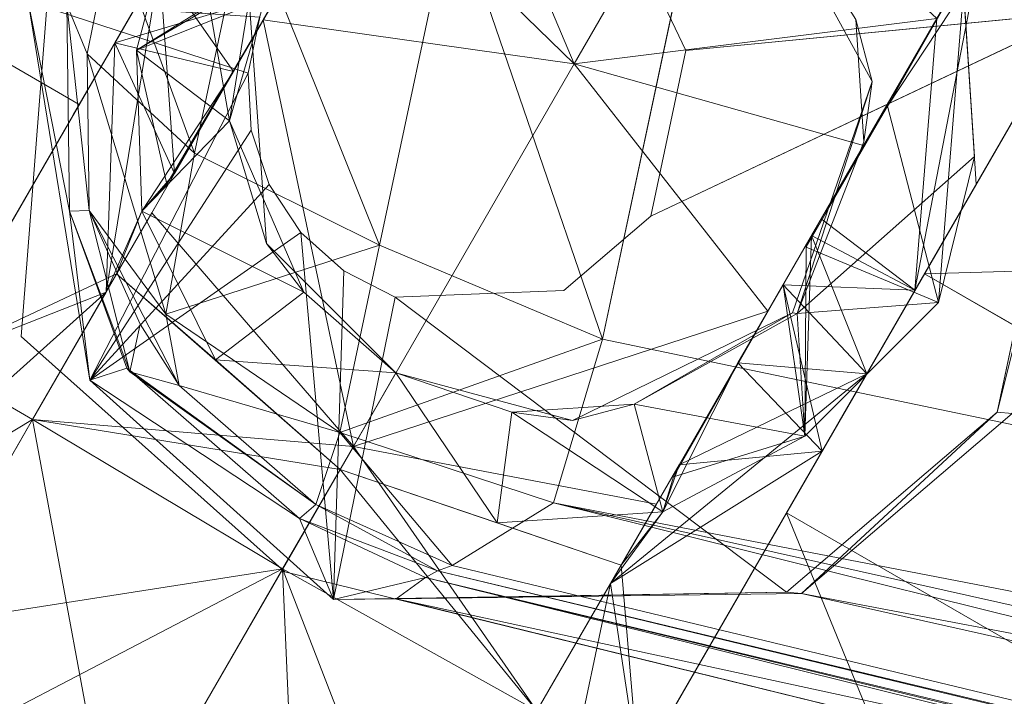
# Model space of a CAD drawing. Header units: inches. Extents: x -296 to -171, y 54 to 179.
# Tile 17 of 75: x -287.779 to -286.762, y 77.702 to 78.401. Entities that reach past the tile are written whole.
import ezdxf

# ---------------------------------------------------------------- set-up
doc = ezdxf.new("R2010")
doc.units = ezdxf.units.IN
doc.header["$LTSCALE"] = 0.299896
doc.header["$MEASUREMENT"] = 0
doc.layers.add('A-FURN-HAWORTH-ATT', color=7, linetype='Continuous')
doc.layers.add('CET Default', color=7, linetype='Continuous')
for name, color, linetype, true_color in [('A-FURN-P-SEAT', 7, 'Continuous', 0xce0000), ('CET color Black', 7, 'Continuous', 0x000000), ('CET color Grey80', 7, 'Continuous', 0xcccdc8)]:
    doc.layers.add(name, color=color, linetype=linetype, true_color=true_color)
doc.styles.add('Arial', font='arial.ttf')

# ---------------------------------------------------------------- blocks, each defined once
blk = doc.blocks.new('*C69')
at = {"layer": 'A-FURN-P-SEAT', "linetype": 'Continuous', "lineweight": 0}
blk.add_lwpolyline([(8.5259, 1.417), (1.7658, 11.352), (1.7183, 11.6179), (1.9567, 11.9406), (13.1683, 15.9804), (13.3484, 16.1786), (13.3874, 16.5331), (13.3874, 16.5331), (13.2065, 16.9112), (12.8493, 16.9854), (1.3996, 13.6518), (1.1322, 13.6888), (0.8989, 14.0153), (0.5164, 26.0845), (0.1372, 26.3058), (-0.5282, 26.0868), (-0.9007, 14.0144), (-1.0185, 13.7714), (-1.4012, 13.6505), (-12.9979, 17.0163)], dxfattribs=at)
for points in [[(12.4309, 18.1621), (12.0193, 18.1621), (12.0192, 15.7974), (12.4309, 15.7974), (12.4309, 18.1621)], [(13.7131, 18.1621), (13.2743, 18.1621), (13.2743, 15.7974), (13.686, 15.7974), (13.7131, 18.1621)], [(13.2743, 16.2817), (13.2743, 17.5666), (13.1534, 17.5666), (13.1534, 17.9332), (12.5518, 17.9332), (12.5518, 17.5666), (12.4309, 17.5666), (12.4309, 16.2817), (12.6063, 16.0191), (13.0989, 16.0191), (13.2743, 16.2817)]]:
    blk.add_lwpolyline(points, close=True, dxfattribs=at)
at = {"layer": 'A-FURN-HAWORTH-ATT', "linetype": 'Continuous', "style": 'Arial'}
for tag in ['CAPPN', 'CAPTG', 'CAPQT', 'CAPMC', 'CAPMG', 'L2', 'L3', 'PSPN', 'PST1', 'PST2', 'PST3', 'PSQT', 'PSMC', 'L1']:
    blk.add_attdef(tag, (0, 0), '', height=0.00394, dxfattribs=at).dxf.unprotected_set("ltscale", 0)
blk = doc.blocks.new('*C115')
at = {"layer": 'CET color Black', "linetype": 'Continuous', "lineweight": 0}
for points in [[(12.8526, 16.9841, 2.1628), (12.8526, 17.5778, 1.9349), (12.5518, 17.4565, 2.008), (12.8526, 16.9841, 2.1628)], [(12.8526, 16.9841, 2.1628), (13.1534, 17.4565, 2.008), (12.8526, 17.5778, 1.9349), (12.8526, 16.9841, 2.1628)], [(12.8526, 16.9841, 2.1628), (12.5518, 17.4565, 2.008), (12.5518, 17.2265, 2.1033), (12.8526, 16.9841, 2.1628)], [(12.8526, 17.3322, 0.2881), (13.1534, 17.4565, 0.3566), (13.1534, 17.2265, 0.2613), (12.8526, 17.3322, 0.2881)], [(12.8526, 16.9841, 2.1628), (13.1534, 17.2265, 2.1033), (13.1534, 17.4565, 2.008), (12.8526, 16.9841, 2.1628)], [(12.8526, 17.3322, 0.2881), (12.8526, 16.838, 0.2316), (12.5518, 16.9797, 0.2289), (12.8526, 17.3322, 0.2881)], [(12.8526, 17.3322, 0.2881), (13.1534, 17.2265, 0.2613), (13.1534, 16.9797, 0.2289), (12.8526, 17.3322, 0.2881)], [(12.8526, 17.3322, 0.2881), (13.1534, 16.9797, 0.2289), (12.8526, 16.838, 0.2316), (12.8526, 17.3322, 0.2881)], [(12.8526, 16.9841, 2.1628), (12.5518, 17.2265, 2.1033), (12.5518, 16.9797, 2.1358), (12.8526, 16.9841, 2.1628)], [(12.8526, 16.9841, 2.1628), (13.1534, 16.9797, 2.1358), (13.1534, 17.2265, 2.1033), (12.8526, 16.9841, 2.1628)], [(13.1534, 17.1316, 1.7492), (13.1534, 17.2265, 2.1033), (13.1534, 16.9797, 2.1358), (13.1534, 17.1316, 1.7492)], [(13.1534, 16.9797, 0.5955), (13.1534, 16.9797, 0.2289), (13.1534, 17.2265, 0.2613), (13.1534, 16.9797, 0.5955)], [(12.4309, 17.1984, 0.6177), (12.5518, 16.9797, 0.5955), (12.5518, 16.8279, 0.6155), (12.4309, 17.1984, 0.6177)], [(12.4309, 17.1984, 0.6177), (12.5518, 16.8279, 0.6155), (12.4309, 16.6001, 0.7107), (12.4309, 17.1984, 0.6177)], [(13.2744, 17.1984, 0.6177), (13.1534, 16.9797, 0.5955), (13.1534, 17.1316, 0.6155), (13.2744, 17.1984, 0.6177)], [(13.2744, 17.1984, 0.6177), (13.2743, 16.6001, 0.7107), (13.1534, 16.8279, 0.6155), (13.2744, 17.1984, 0.6177)], [(13.2744, 17.1984, 0.6177), (13.1534, 16.8279, 0.6155), (13.1534, 16.9797, 0.5955), (13.2744, 17.1984, 0.6177)], [(13.1534, 17.1316, 1.7492), (13.1534, 16.9797, 2.1358), (13.2743, 16.9793, 1.7739), (13.1534, 17.1316, 1.7492)], [(12.5518, 16.9797, 2.1358), (12.8526, 16.8653, 2.1363), (12.8526, 16.9841, 2.1628), (12.5518, 16.9797, 2.1358)], [(13.1534, 16.9797, 2.1358), (12.8526, 16.9841, 2.1628), (12.8526, 16.8653, 2.1363), (13.1534, 16.9797, 2.1358)], [(12.0368, 16.9792, 2.3626), (12.0113, 16.6775, 2.3104), (12.0521, 16.6737, 2.3244), (12.0368, 16.9792, 2.3626)], [(12.4309, 16.6737, 2.3244), (12.4309, 16.9797, 2.3646), (12.0368, 16.9792, 2.3626), (12.4309, 16.6737, 2.3244)], [(12.4309, 16.6737, 2.3244), (12.0368, 16.9792, 2.3626), (12.0521, 16.6737, 2.3244), (12.4309, 16.6737, 2.3244)], [(12.4309, 16.9793, 1.7739), (12.5518, 16.806, 2.1358), (12.5518, 16.9797, 2.1358), (12.4309, 16.9793, 1.7739)], [(12.4309, 16.508, 1.5618), (12.5518, 16.8279, 1.7492), (12.4309, 16.9793, 1.7739), (12.4309, 16.508, 1.5618)], [(12.4309, 16.9793, 1.7739), (12.5518, 16.8279, 1.7492), (12.5518, 16.806, 2.1358), (12.4309, 16.9793, 1.7739)], [(12.8526, 16.838, 0.2316), (12.5518, 16.733, 0.2613), (12.5518, 16.9797, 0.2289), (12.8526, 16.838, 0.2316)], [(12.5518, 16.9797, 2.1358), (12.5518, 16.806, 2.1358), (12.8526, 16.8653, 2.1363), (12.5518, 16.9797, 2.1358)], [(12.8526, 16.838, 0.2316), (13.1534, 16.9797, 0.2289), (13.1534, 16.733, 0.2613), (12.8526, 16.838, 0.2316)], [(13.1534, 16.9797, 2.1358), (12.8526, 16.8653, 2.1363), (13.1534, 16.806, 2.1358), (13.1534, 16.9797, 2.1358)], [(13.2743, 16.9793, 1.7739), (13.1534, 16.9797, 2.1358), (13.1534, 16.806, 2.1358), (13.2743, 16.9793, 1.7739)], [(13.2743, 16.508, 1.5618), (13.2743, 16.9793, 1.7739), (13.1534, 16.8279, 1.7492), (13.2743, 16.508, 1.5618)], [(13.2743, 16.9793, 1.7739), (13.1534, 16.806, 2.1358), (13.1534, 16.8279, 1.7492), (13.2743, 16.9793, 1.7739)], [(12.8526, 16.8653, 2.3903), (12.8526, 16.8653, 2.1363), (12.5518, 16.806, 2.1358), (12.8526, 16.8653, 2.3903)], [(12.8526, 16.8653, 2.3903), (12.5518, 16.806, 2.1358), (12.6845, 16.8319, 2.3903), (12.8526, 16.8653, 2.3903)], [(12.8526, 16.7502, 2.3903), (12.8526, 16.8653, 2.3903), (12.6845, 16.8319, 2.3903), (12.8526, 16.7502, 2.3903)], [(12.8526, 16.7502, 2.3903), (13.0207, 16.8319, 2.3903), (12.8526, 16.8653, 2.3903), (12.8526, 16.7502, 2.3903)], [(12.8526, 16.8653, 2.3903), (13.0207, 16.8319, 2.3903), (13.1534, 16.806, 2.1358), (12.8526, 16.8653, 2.3903)], [(12.8526, 16.8653, 2.3903), (13.1534, 16.806, 2.1358), (12.8526, 16.8653, 2.1363), (12.8526, 16.8653, 2.3903)], [(12.7286, 16.7256, 2.3903), (12.6845, 16.8319, 2.3903), (12.542, 16.7367, 2.3693), (12.7286, 16.7256, 2.3903)], [(12.6845, 16.8319, 2.3903), (12.5518, 16.806, 2.1358), (12.542, 16.7367, 2.3693), (12.6845, 16.8319, 2.3903)], [(12.8526, 16.838, 0.2316), (12.8526, 16.3817, 0.4298), (12.5518, 16.503, 0.3566), (12.8526, 16.838, 0.2316)], [(12.8526, 16.838, 0.2316), (12.5518, 16.503, 0.3566), (12.5518, 16.733, 0.2613), (12.8526, 16.838, 0.2316)], [(12.8526, 16.7502, 2.3903), (12.6845, 16.8319, 2.3903), (12.7286, 16.7256, 2.3903), (12.8526, 16.7502, 2.3903)], [(12.8526, 16.838, 0.2316), (13.1534, 16.733, 0.2613), (13.1534, 16.503, 0.3566), (12.8526, 16.838, 0.2316)], [(12.8526, 16.838, 0.2316), (13.1534, 16.503, 0.3566), (12.8526, 16.3817, 0.4298), (12.8526, 16.838, 0.2316)], [(12.8526, 16.7502, 2.3903), (12.9767, 16.7256, 2.3903), (13.0207, 16.8319, 2.3903), (12.8526, 16.7502, 2.3903)], [(12.9767, 16.7256, 2.3903), (13.1633, 16.7367, 2.3693), (13.0207, 16.8319, 2.3903), (12.9767, 16.7256, 2.3903)], [(13.0207, 16.8319, 2.3903), (13.1633, 16.7367, 2.3693), (13.1534, 16.806, 2.1358), (13.0207, 16.8319, 2.3903)], [(12.4309, 16.6001, 0.7107), (12.5518, 16.8279, 0.6155), (12.5518, 16.6863, 0.6741), (12.4309, 16.6001, 0.7107)], [(12.4309, 16.508, 1.5618), (12.5518, 16.6863, 1.6906), (12.5518, 16.8279, 1.7492), (12.4309, 16.508, 1.5618)], [(12.5518, 16.8279, 1.7492), (12.5518, 16.6863, 1.6906), (12.542, 16.7367, 2.3693), (12.5518, 16.8279, 1.7492)], [(12.5518, 16.8279, 1.7492), (12.542, 16.7367, 2.3693), (12.5518, 16.806, 2.1358), (12.5518, 16.8279, 1.7492)], [(13.2743, 16.6001, 0.7107), (13.1534, 16.6863, 0.6741), (13.1534, 16.8279, 0.6155), (13.2743, 16.6001, 0.7107)], [(13.2743, 16.508, 1.5618), (13.1534, 16.8279, 1.7492), (13.1534, 16.6863, 1.6906), (13.2743, 16.508, 1.5618)], [(13.1534, 16.8279, 1.7492), (13.1534, 16.806, 2.1358), (13.1633, 16.7367, 2.3693), (13.1534, 16.8279, 1.7492)], [(13.1534, 16.8279, 1.7492), (13.1633, 16.7367, 2.3693), (13.1534, 16.6863, 1.6906), (13.1534, 16.8279, 1.7492)], [(12.8526, 16.7502, 2.3903), (12.7286, 16.7256, 2.3903), (12.6701, 16.7016, 2.6765), (12.8526, 16.7502, 2.3903)], [(12.8526, 16.7502, 2.3903), (12.6701, 16.7016, 2.6765), (12.8526, 16.7502, 2.6765), (12.8526, 16.7502, 2.3903)], [(12.8526, 16.7502, 2.3903), (12.8526, 16.7502, 2.6765), (13.0351, 16.7016, 2.6765), (12.8526, 16.7502, 2.3903)], [(12.8526, 16.7502, 2.3903), (13.0351, 16.7016, 2.6765), (12.9767, 16.7256, 2.3903), (12.8526, 16.7502, 2.3903)], [(12.6234, 16.6553, 2.3903), (12.542, 16.7367, 2.3693), (12.4541, 16.5958, 2.347), (12.6234, 16.6553, 2.3903)], [(12.542, 16.7367, 2.3693), (12.5506, 16.6997, 2.3632), (12.4541, 16.5958, 2.347), (12.542, 16.7367, 2.3693)], [(12.7286, 16.7256, 2.3903), (12.542, 16.7367, 2.3693), (12.6234, 16.6553, 2.3903), (12.7286, 16.7256, 2.3903)], [(12.542, 16.7367, 2.3693), (12.5518, 16.6863, 1.6906), (12.5518, 16.5647, 1.5973), (12.542, 16.7367, 2.3693)], [(12.542, 16.7367, 2.3693), (12.5518, 16.5647, 1.5973), (12.5506, 16.6997, 2.3632), (12.542, 16.7367, 2.3693)], [(12.9767, 16.7256, 2.3903), (13.1314, 16.6106, 2.3903), (13.1633, 16.7367, 2.3693), (12.9767, 16.7256, 2.3903)], [(13.1314, 16.6106, 2.3903), (13.2512, 16.5958, 2.347), (13.1633, 16.7367, 2.3693), (13.1314, 16.6106, 2.3903)], [(13.1633, 16.7367, 2.3693), (13.1547, 16.6997, 2.3632), (13.1534, 16.5647, 1.5973), (13.1633, 16.7367, 2.3693)], [(13.1633, 16.7367, 2.3693), (13.1534, 16.5647, 1.5973), (13.1534, 16.6863, 1.6906), (13.1633, 16.7367, 2.3693)], [(13.1633, 16.7367, 2.3693), (13.2512, 16.5958, 2.347), (13.1547, 16.6997, 2.3632), (13.1633, 16.7367, 2.3693)], [(12.7286, 16.7256, 2.3903), (12.6234, 16.6553, 2.3903), (12.6701, 16.7016, 2.6765), (12.7286, 16.7256, 2.3903)], [(12.9767, 16.7256, 2.3903), (13.0351, 16.7016, 2.6765), (13.1314, 16.6106, 2.3903), (12.9767, 16.7256, 2.3903)], [(12.5506, 16.6997, 2.3632), (12.5518, 16.4715, 1.4758), (12.4541, 16.5958, 2.347), (12.5506, 16.6997, 2.3632)], [(12.6234, 16.6553, 2.3903), (12.5288, 16.4919, 2.6765), (12.6701, 16.7016, 2.6765), (12.6234, 16.6553, 2.3903)], [(12.5506, 16.6997, 2.3632), (12.5518, 16.5647, 1.5973), (12.5518, 16.4715, 1.4758), (12.5506, 16.6997, 2.3632)], [(13.1314, 16.6106, 2.3903), (13.0351, 16.7016, 2.6765), (13.1765, 16.4919, 2.6765), (13.1314, 16.6106, 2.3903)], [(13.1547, 16.6997, 2.3632), (13.2512, 16.5958, 2.347), (13.1534, 16.4715, 1.4758), (13.1547, 16.6997, 2.3632)], [(13.1547, 16.6997, 2.3632), (13.1534, 16.4715, 1.4758), (13.1534, 16.5647, 1.5973), (13.1547, 16.6997, 2.3632)], [(12.4309, 16.508, 1.5618), (12.5518, 16.5647, 1.5973), (12.5518, 16.6863, 1.6906), (12.4309, 16.508, 1.5618)], [(12.4309, 16.6001, 0.7107), (12.5518, 16.6863, 0.6741), (12.5518, 16.5647, 0.7674), (12.4309, 16.6001, 0.7107)], [(13.2743, 16.508, 1.5618), (13.1534, 16.6863, 1.6906), (13.1534, 16.5647, 1.5973), (13.2743, 16.508, 1.5618)], [(13.2743, 16.6001, 0.7107), (13.1534, 16.5647, 0.7674), (13.1534, 16.6863, 0.6741), (13.2743, 16.6001, 0.7107)], [(12.6234, 16.6553, 2.3903), (12.4541, 16.5958, 2.347), (12.5245, 16.4899, 2.3903), (12.6234, 16.6553, 2.3903)], [(12.6234, 16.6553, 2.3903), (12.5245, 16.4899, 2.3903), (12.5288, 16.4919, 2.6765), (12.6234, 16.6553, 2.3903)], [(13.1314, 16.6106, 2.3903), (13.1765, 16.4919, 2.6765), (13.1768, 16.426, 2.3903), (13.1314, 16.6106, 2.3903)], [(13.1314, 16.6106, 2.3903), (13.1768, 16.426, 2.3903), (13.3017, 16.4072, 2.2803), (13.1314, 16.6106, 2.3903)], [(13.1314, 16.6106, 2.3903), (13.3017, 16.4072, 2.2803), (13.2512, 16.5958, 2.347), (13.1314, 16.6106, 2.3903)], [(12.5245, 16.4899, 2.3903), (12.4541, 16.5958, 2.347), (12.4036, 16.4071, 2.2803), (12.5245, 16.4899, 2.3903)], [(12.4541, 16.5958, 2.347), (12.5505, 16.426, 2.2808), (12.4036, 16.4071, 2.2803), (12.4541, 16.5958, 2.347)], [(12.4309, 16.6001, 0.7107), (12.5518, 16.5647, 0.7674), (12.5518, 16.4715, 0.8889), (12.4309, 16.6001, 0.7107)], [(12.4309, 16.6001, 0.7107), (12.5518, 16.4715, 0.8889), (12.4309, 16.4084, 1.029), (12.4309, 16.6001, 0.7107)], [(12.4541, 16.5958, 2.347), (12.5518, 16.4715, 1.4758), (12.5518, 16.4129, 1.3342), (12.4541, 16.5958, 2.347)], [(12.4541, 16.5958, 2.347), (12.5518, 16.4129, 1.3342), (12.5505, 16.426, 2.2808), (12.4541, 16.5958, 2.347)], [(13.2743, 16.6001, 0.7107), (13.1534, 16.4715, 0.8889), (13.1534, 16.5647, 0.7674), (13.2743, 16.6001, 0.7107)], [(13.2743, 16.6001, 0.7107), (13.2743, 16.4084, 1.029), (13.1534, 16.4715, 0.8889), (13.2743, 16.6001, 0.7107)], [(13.2512, 16.5958, 2.347), (13.1547, 16.426, 2.2808), (13.1534, 16.4129, 1.3342), (13.2512, 16.5958, 2.347)], [(13.2512, 16.5958, 2.347), (13.1534, 16.4129, 1.3342), (13.1534, 16.4715, 1.4758), (13.2512, 16.5958, 2.347)], [(13.2512, 16.5958, 2.347), (13.3017, 16.4072, 2.2803), (13.1547, 16.426, 2.2808), (13.2512, 16.5958, 2.347)], [(12.4309, 16.508, 1.5618), (12.5518, 16.4715, 1.4758), (12.5518, 16.5647, 1.5973), (12.4309, 16.508, 1.5618)], [(13.2743, 16.508, 1.5618), (13.1534, 16.5647, 1.5973), (13.1534, 16.4715, 1.4758), (13.2743, 16.508, 1.5618)], [(12.4309, 16.4084, 1.029), (12.5518, 16.4129, 1.3342), (12.4309, 16.508, 1.5618), (12.4309, 16.4084, 1.029)], [(12.4309, 16.508, 1.5618), (12.5518, 16.4129, 1.3342), (12.5518, 16.4715, 1.4758), (12.4309, 16.508, 1.5618)], [(12.8526, 16.3817, 0.4298), (12.5518, 16.3055, 0.5081), (12.5518, 16.503, 0.3566), (12.8526, 16.3817, 0.4298)], [(12.8526, 16.3817, 0.4298), (13.1534, 16.503, 0.3566), (13.1534, 16.3055, 0.5081), (12.8526, 16.3817, 0.4298)], [(12.5245, 16.4899, 2.3903), (12.4036, 16.4071, 2.2803), (12.4468, 16.2579, 2.3903), (12.5245, 16.4899, 2.3903)], [(12.5245, 16.4899, 2.3903), (12.5771, 16.2437, 2.6765), (12.5288, 16.4919, 2.6765), (12.5245, 16.4899, 2.3903)], [(12.5245, 16.4899, 2.3903), (12.5531, 16.302, 2.3903), (12.5771, 16.2437, 2.6765), (12.5245, 16.4899, 2.3903)], [(12.4309, 16.4084, 1.029), (12.5518, 16.4715, 0.8889), (12.5518, 16.154, 0.7056), (12.4309, 16.4084, 1.029)], [(12.4036, 16.4071, 2.2803), (12.5505, 16.426, 2.2808), (12.5505, 16.2579, 2.1809), (12.4036, 16.4071, 2.2803)], [(12.5505, 16.426, 2.2808), (12.5518, 16.4129, 1.3342), (12.5518, 16.3929, 1.1823), (12.5505, 16.426, 2.2808)], [(12.5505, 16.426, 2.2808), (12.5518, 16.3929, 1.1823), (12.5505, 16.2579, 2.1809), (12.5505, 16.426, 2.2808)], [(12.4309, 16.4084, 1.029), (12.5518, 16.3929, 1.1823), (12.5518, 16.4129, 1.3342), (12.4309, 16.4084, 1.029)], [(12.4468, 16.2579, 2.3903), (12.4036, 16.4071, 2.2803), (12.542, 16.1154, 2.029), (12.4468, 16.2579, 2.3903)], [(12.4036, 16.4071, 2.2803), (12.5505, 16.2579, 2.1809), (12.542, 16.1154, 2.029), (12.4036, 16.4071, 2.2803)], [(12.5518, 16.3929, 1.1823), (12.4309, 16.4084, 1.029), (12.5518, 16.0588, 0.9356), (12.5518, 16.3929, 1.1823)], [(12.4309, 16.4084, 1.029), (12.5518, 16.154, 0.7056), (12.5518, 16.0588, 0.9356), (12.4309, 16.4084, 1.029)], [(12.5505, 16.2579, 2.1809), (12.5518, 16.3929, 1.1823), (12.5518, 16.0263, 1.1823), (12.5505, 16.2579, 2.1809)], [(12.5518, 16.3929, 1.1823), (12.5518, 16.0588, 0.9356), (12.5518, 16.0263, 1.1823), (12.5518, 16.3929, 1.1823)], [(12.4309, 16.3886, 0.1584), (12.4309, 16.1437, 0.3463), (12.0368, 16.1456, 0.3474), (12.4309, 16.3886, 0.1584)], [(12.4309, 16.3886, 0.1584), (12.0368, 16.1456, 0.3474), (12.0521, 16.3886, 0.1584), (12.4309, 16.3886, 0.1584)], [(12.4309, 16.1437, 2.0183), (12.4309, 16.3886, 2.2063), (12.0521, 16.3886, 2.2063), (12.4309, 16.1437, 2.0183)], [(12.8526, 16.3817, 0.4298), (12.8526, 16.0856, 0.8296), (12.5518, 16.154, 0.7056), (12.8526, 16.3817, 0.4298)], [(12.8526, 16.3817, 0.4298), (12.5518, 16.154, 0.7056), (12.5518, 16.3055, 0.5081), (12.8526, 16.3817, 0.4298)], [(12.8526, 16.3817, 0.4298), (13.1534, 16.3055, 0.5081), (13.1534, 16.154, 0.7056), (12.8526, 16.3817, 0.4298)], [(12.8526, 16.3817, 0.4298), (13.1534, 16.154, 0.7056), (12.8526, 16.0856, 0.8296), (12.8526, 16.3817, 0.4298)], [(12.5531, 16.302, 2.3903), (12.6234, 16.1968, 2.3903), (12.5771, 16.2437, 2.6765), (12.5531, 16.302, 2.3903)], [(12.4468, 16.2579, 2.3903), (12.542, 16.1154, 2.029), (12.542, 16.1154, 2.3903), (12.4468, 16.2579, 2.3903)], [(12.5505, 16.2579, 2.1809), (12.5518, 16.0263, 1.1823), (12.542, 16.1154, 2.029), (12.5505, 16.2579, 2.1809)], [(12.6234, 16.1968, 2.3903), (12.8527, 16.0764, 2.6765), (12.5771, 16.2437, 2.6765), (12.6234, 16.1968, 2.3903)]]:
    blk.add_3dface(points, dxfattribs=at)
for points, invisible_edges in [([(13.1534, 16.9797, 0.5955), (13.1534, 17.2265, 0.2613), (13.1534, 17.1316, 0.6155), (13.1534, 16.9797, 0.5955)], 2), ([(12.4309, 16.9797, 0), (12.4309, 16.6737, 0.0403), (12.0521, 16.6737, 0.0403), (12.4309, 16.9797, 0)], 4), ([(12.4309, 16.9797, 0), (12.4309, 16.9797, 0.0496), (12.4309, 16.6866, 0.0882), (12.4309, 16.9797, 0)], 4), ([(12.4309, 16.9797, 0), (12.4309, 16.6866, 0.0882), (12.4309, 16.6737, 0.0403), (12.4309, 16.9797, 0)], 11), ([(12.4309, 16.6737, 2.3244), (12.4309, 16.6866, 2.2765), (12.4309, 16.9797, 2.315), (12.4309, 16.6737, 2.3244)], 13), ([(12.4309, 16.6737, 2.3244), (12.4309, 16.9797, 2.315), (12.4309, 16.9797, 2.3646), (12.4309, 16.6737, 2.3244)], 9), ([(12.4309, 16.6866, 2.2765), (12.4309, 16.8279, 1.7492), (12.4309, 16.9797, 1.7692), (12.4309, 16.6866, 2.2765)], 13), ([(12.4309, 16.6866, 2.2765), (12.4309, 16.9797, 1.7692), (12.4309, 16.9797, 2.315), (12.4309, 16.6866, 2.2765)], 11), ([(12.4309, 16.9797, 0.0496), (12.4309, 16.9797, 0.5955), (12.4309, 16.8279, 0.6155), (12.4309, 16.9797, 0.0496)], 4), ([(12.4309, 16.9797, 0.0496), (12.4309, 16.8279, 0.6155), (12.4309, 16.6866, 0.0882), (12.4309, 16.9797, 0.0496)], 11), ([(12.5518, 16.8279, 0.6155), (12.5518, 16.9797, 0.5955), (12.5518, 16.9797, 0.2289), (12.5518, 16.8279, 0.6155)], 4), ([(12.5518, 16.8279, 0.6155), (12.5518, 16.9797, 0.2289), (12.5518, 16.733, 0.2613), (12.5518, 16.8279, 0.6155)], 13), ([(13.1534, 16.8279, 0.6155), (13.1534, 16.733, 0.2613), (13.1534, 16.9797, 0.2289), (13.1534, 16.8279, 0.6155)], 13), ([(13.1534, 16.8279, 0.6155), (13.1534, 16.9797, 0.2289), (13.1534, 16.9797, 0.5955), (13.1534, 16.8279, 0.6155)], 9), ([(13.2743, 16.6737, 2.3244), (13.6532, 16.6737, 2.3244), (13.6532, 16.9797, 2.3646), (13.2743, 16.6737, 2.3244)], 4), ([(13.2743, 16.6737, 2.3244), (13.6532, 16.9797, 2.3646), (13.2743, 16.9797, 2.3646), (13.2743, 16.6737, 2.3244)], 9), ([(13.2743, 16.9797, 0), (13.6532, 16.6737, 0.0403), (13.2743, 16.6737, 0.0403), (13.2743, 16.9797, 0)], 9), ([(13.2743, 16.9797, 0), (13.2743, 16.6737, 0.0403), (13.2743, 16.6866, 0.0882), (13.2743, 16.9797, 0)], 6), ([(13.2743, 16.9797, 0), (13.2743, 16.6866, 0.0882), (13.2743, 16.9797, 0.0496), (13.2743, 16.9797, 0)], 9), ([(13.2743, 16.6737, 2.3244), (13.2743, 16.9797, 2.3646), (13.2743, 16.9797, 2.315), (13.2743, 16.6737, 2.3244)], 4), ([(13.2743, 16.6737, 2.3244), (13.2743, 16.9797, 2.315), (13.2743, 16.6866, 2.2765), (13.2743, 16.6737, 2.3244)], 13), ([(13.2743, 16.6866, 2.2765), (13.2743, 16.9797, 2.315), (13.2743, 16.9797, 1.7692), (13.2743, 16.6866, 2.2765)], 6), ([(13.2743, 16.6866, 2.2765), (13.2743, 16.9797, 1.7692), (13.2743, 16.8279, 1.7492), (13.2743, 16.6866, 2.2765)], 13), ([(13.2743, 16.9797, 0.0496), (13.2743, 16.6866, 0.0882), (13.2743, 16.8279, 0.6155), (13.2743, 16.9797, 0.0496)], 6), ([(12.4309, 16.4134, 2.1633), (12.4309, 16.6863, 1.6906), (12.4309, 16.8279, 1.7492), (12.4309, 16.4134, 2.1633)], 13), ([(12.4309, 16.4134, 2.1633), (12.4309, 16.8279, 1.7492), (12.4309, 16.6866, 2.2765), (12.4309, 16.4134, 2.1633)], 11), ([(12.4309, 16.6866, 0.0882), (12.4309, 16.8279, 0.6155), (12.4309, 16.6863, 0.6741), (12.4309, 16.6866, 0.0882)], 13), ([(12.5518, 16.6863, 0.6741), (12.5518, 16.8279, 0.6155), (12.5518, 16.733, 0.2613), (12.5518, 16.6863, 0.6741)], 6), ([(13.1534, 16.6863, 0.6741), (13.1534, 16.733, 0.2613), (13.1534, 16.8279, 0.6155), (13.1534, 16.6863, 0.6741)], 11), ([(13.2743, 16.4134, 2.1633), (13.2743, 16.6866, 2.2765), (13.2743, 16.8279, 1.7492), (13.2743, 16.4134, 2.1633)], 6), ([(13.2743, 16.4134, 2.1633), (13.2743, 16.8279, 1.7492), (13.2743, 16.6863, 1.6906), (13.2743, 16.4134, 2.1633)], 13), ([(13.2743, 16.6866, 0.0882), (13.2743, 16.6863, 0.6741), (13.2743, 16.8279, 0.6155), (13.2743, 16.6866, 0.0882)], 13), ([(12.5518, 16.6863, 0.6741), (12.5518, 16.733, 0.2613), (12.5518, 16.503, 0.3566), (12.5518, 16.6863, 0.6741)], 13), ([(13.1534, 16.6863, 0.6741), (13.1534, 16.503, 0.3566), (13.1534, 16.733, 0.2613), (13.1534, 16.6863, 0.6741)], 13), ([(12.4309, 16.6737, 0.0403), (12.4309, 16.6866, 0.0882), (12.4309, 16.4134, 0.2013), (12.4309, 16.6737, 0.0403)], 13), ([(12.4309, 16.3886, 2.2063), (12.4309, 16.4134, 2.1633), (12.4309, 16.6866, 2.2765), (12.4309, 16.3886, 2.2063)], 13), ([(12.4309, 16.3886, 2.2063), (12.4309, 16.6866, 2.2765), (12.4309, 16.6737, 2.3244), (12.4309, 16.3886, 2.2063)], 11), ([(12.4309, 16.6866, 0.0882), (12.4309, 16.6863, 0.6741), (12.4309, 16.4134, 0.2013), (12.4309, 16.6866, 0.0882)], 11), ([(12.4309, 16.1788, 1.9833), (12.4309, 16.5647, 1.5973), (12.4309, 16.6863, 1.6906), (12.4309, 16.1788, 1.9833)], 13), ([(12.4309, 16.1788, 1.9833), (12.4309, 16.6863, 1.6906), (12.4309, 16.4134, 2.1633), (12.4309, 16.1788, 1.9833)], 11), ([(12.4309, 16.4134, 0.2013), (12.4309, 16.6863, 0.6741), (12.4309, 16.5647, 0.7674), (12.4309, 16.4134, 0.2013)], 13), ([(12.5518, 16.5647, 0.7674), (12.5518, 16.6863, 0.6741), (12.5518, 16.503, 0.3566), (12.5518, 16.5647, 0.7674)], 6), ([(13.1534, 16.5647, 0.7674), (13.1534, 16.503, 0.3566), (13.1534, 16.6863, 0.6741), (13.1534, 16.5647, 0.7674)], 11), ([(13.2743, 16.6737, 0.0403), (13.2743, 16.4134, 0.2013), (13.2743, 16.6866, 0.0882), (13.2743, 16.6737, 0.0403)], 13), ([(13.2743, 16.3886, 2.2063), (13.2743, 16.6737, 2.3244), (13.2743, 16.6866, 2.2765), (13.2743, 16.3886, 2.2063)], 6), ([(13.2743, 16.3886, 2.2063), (13.2743, 16.6866, 2.2765), (13.2743, 16.4134, 2.1633), (13.2743, 16.3886, 2.2063)], 13), ([(13.2743, 16.6866, 0.0882), (13.2743, 16.4134, 0.2013), (13.2743, 16.6863, 0.6741), (13.2743, 16.6866, 0.0882)], 6), ([(13.2743, 16.1788, 1.9833), (13.2743, 16.4134, 2.1633), (13.2743, 16.6863, 1.6906), (13.2743, 16.1788, 1.9833)], 6), ([(13.2743, 16.1788, 1.9833), (13.2743, 16.6863, 1.6906), (13.2743, 16.5647, 1.5973), (13.2743, 16.1788, 1.9833)], 13), ([(13.2743, 16.4134, 0.2013), (13.2743, 16.5647, 0.7674), (13.2743, 16.6863, 0.6741), (13.2743, 16.4134, 0.2013)], 13), ([(12.4309, 16.3886, 2.2063), (12.4309, 16.6737, 2.3244), (12.0521, 16.6737, 2.3244), (12.4309, 16.3886, 2.2063)], 4), ([(12.4309, 16.3886, 2.2063), (12.0521, 16.6737, 2.3244), (12.0521, 16.3886, 2.2063), (12.4309, 16.3886, 2.2063)], 9), ([(12.4309, 16.6737, 0.0403), (12.4309, 16.3886, 0.1584), (12.0521, 16.3886, 0.1584), (12.4309, 16.6737, 0.0403)], 4), ([(12.4309, 16.6737, 0.0403), (12.0521, 16.3886, 0.1584), (12.0521, 16.6737, 0.0403), (12.4309, 16.6737, 0.0403)], 9), ([(12.4309, 16.6737, 0.0403), (12.4309, 16.4134, 0.2013), (12.4309, 16.3886, 0.1584), (12.4309, 16.6737, 0.0403)], 11), ([(13.2743, 16.3886, 2.2063), (13.6532, 16.6737, 2.3244), (13.2743, 16.6737, 2.3244), (13.2743, 16.3886, 2.2063)], 9), ([(13.2743, 16.6737, 0.0403), (13.6532, 16.6737, 0.0403), (13.6532, 16.3886, 0.1584), (13.2743, 16.6737, 0.0403)], 4), ([(13.2743, 16.6737, 0.0403), (13.6532, 16.3886, 0.1584), (13.2743, 16.3886, 0.1584), (13.2743, 16.6737, 0.0403)], 9), ([(13.2743, 16.6737, 0.0403), (13.2743, 16.3886, 0.1584), (13.2743, 16.4134, 0.2013), (13.2743, 16.6737, 0.0403)], 6), ([(12.4309, 16.1788, 0.3814), (12.4309, 16.5647, 0.7674), (12.4309, 16.4715, 0.8889), (12.4309, 16.1788, 0.3814)], 13), ([(12.4309, 16.4134, 0.2013), (12.4309, 16.5647, 0.7674), (12.4309, 16.1788, 0.3814), (12.4309, 16.4134, 0.2013)], 11), ([(12.4309, 15.9988, 1.7487), (12.4309, 16.4715, 1.4758), (12.4309, 16.5647, 1.5973), (12.4309, 15.9988, 1.7487)], 13), ([(12.4309, 15.9988, 1.7487), (12.4309, 16.5647, 1.5973), (12.4309, 16.1788, 1.9833), (12.4309, 15.9988, 1.7487)], 11), ([(12.5518, 16.4715, 0.8889), (12.5518, 16.5647, 0.7674), (12.5518, 16.3055, 0.5081), (12.5518, 16.4715, 0.8889)], 6), ([(12.5518, 16.5647, 0.7674), (12.5518, 16.503, 0.3566), (12.5518, 16.3055, 0.5081), (12.5518, 16.5647, 0.7674)], 13), ([(13.1534, 16.4715, 0.8889), (13.1534, 16.3055, 0.5081), (13.1534, 16.5647, 0.7674), (13.1534, 16.4715, 0.8889)], 11), ([(13.1534, 16.5647, 0.7674), (13.1534, 16.3055, 0.5081), (13.1534, 16.503, 0.3566), (13.1534, 16.5647, 0.7674)], 13), ([(12.5245, 16.4899, 2.3903), (12.4468, 16.2579, 2.3903), (12.5531, 16.302, 2.3903), (12.5245, 16.4899, 2.3903)], 2), ([(12.4309, 16.1788, 0.3814), (12.4309, 16.4715, 0.8889), (12.4309, 15.9988, 0.6159), (12.4309, 16.1788, 0.3814)], 11), ([(12.4309, 15.9988, 0.6159), (12.4309, 16.4715, 0.8889), (12.4309, 16.4129, 1.0304), (12.4309, 15.9988, 0.6159)], 13), ([(12.4309, 15.8856, 1.4755), (12.4309, 16.4129, 1.3342), (12.4309, 16.4715, 1.4758), (12.4309, 15.8856, 1.4755)], 13), ([(12.4309, 15.8856, 1.4755), (12.4309, 16.4715, 1.4758), (12.4309, 15.9988, 1.7487), (12.4309, 15.8856, 1.4755)], 11), ([(12.5518, 16.4715, 0.8889), (12.5518, 16.3055, 0.5081), (12.5518, 16.154, 0.7056), (12.5518, 16.4715, 0.8889)], 9), ([(12.4309, 16.3886, 0.1584), (12.4309, 16.4134, 0.2013), (12.4309, 16.1788, 0.3814), (12.4309, 16.3886, 0.1584)], 13), ([(12.4309, 16.1437, 2.0183), (12.4309, 16.1788, 1.9833), (12.4309, 16.4134, 2.1633), (12.4309, 16.1437, 2.0183)], 13), ([(12.4309, 16.1437, 2.0183), (12.4309, 16.4134, 2.1633), (12.4309, 16.3886, 2.2063), (12.4309, 16.1437, 2.0183)], 11), ([(12.4309, 15.9988, 0.6159), (12.4309, 16.4129, 1.0304), (12.4309, 15.8856, 0.8892), (12.4309, 15.9988, 0.6159)], 11), ([(12.4309, 15.8856, 0.8892), (12.4309, 16.4129, 1.0304), (12.4309, 16.3929, 1.1823), (12.4309, 15.8856, 0.8892)], 13), ([(12.4309, 15.847, 1.1823), (12.4309, 16.3929, 1.1823), (12.4309, 16.4129, 1.3342), (12.4309, 15.847, 1.1823)], 13), ([(12.4309, 15.847, 1.1823), (12.4309, 16.4129, 1.3342), (12.4309, 15.8856, 1.4755), (12.4309, 15.847, 1.1823)], 11), ([(12.4309, 15.8856, 0.8892), (12.4309, 16.3929, 1.1823), (12.4309, 15.847, 1.1823), (12.4309, 15.8856, 0.8892)], 11), ([(12.4309, 16.3886, 0.1584), (12.4309, 16.1788, 0.3814), (12.4309, 16.1437, 0.3463), (12.4309, 16.3886, 0.1584)], 11), ([(12.5531, 16.302, 2.3903), (12.4468, 16.2579, 2.3903), (12.542, 16.1154, 2.3903), (12.5531, 16.302, 2.3903)], 13), ([(12.5531, 16.302, 2.3903), (12.542, 16.1154, 2.3903), (12.6234, 16.1968, 2.3903), (12.5531, 16.302, 2.3903)], 11)]:
    blk.add_3dface(points, dxfattribs=dict(at, invisible_edges=invisible_edges))
at = {"layer": 'CET color Grey80', "linetype": 'Continuous', "lineweight": 0}
for points in [[(12.3899, 16.7445, 2.5513), (12.7355, 16.9522, 2.9071), (12.7912, 16.9852, 2.5512), (12.3899, 16.7445, 2.5513)], [(12.3899, 16.7445, 2.5513), (12.7912, 16.9852, 2.5512), (12.8924, 16.6828, 2.5513), (12.3899, 16.7445, 2.5513)], [(12.7912, 16.9852, 2.5512), (12.7355, 16.9522, 2.9071), (12.7206, 16.9179, 3.4131), (12.7912, 16.9852, 2.5512)], [(12.7912, 16.9852, 2.5512), (12.7206, 16.9179, 3.4131), (12.8637, 16.9303, 3.4168), (12.7912, 16.9852, 2.5512)], [(13.1226, 16.9148, 2.5515), (12.7912, 16.9852, 2.5512), (12.8637, 16.9303, 3.4168), (13.1226, 16.9148, 2.5515)], [(12.7912, 16.9852, 2.5512), (12.9519, 16.686, 2.5513), (12.8924, 16.6828, 2.5513), (12.7912, 16.9852, 2.5512)], [(12.7912, 16.9852, 2.5512), (13.1226, 16.9148, 2.5515), (13.0101, 16.674, 2.5513), (12.7912, 16.9852, 2.5512)], [(12.7912, 16.9852, 2.5512), (13.0101, 16.674, 2.5513), (12.9519, 16.686, 2.5513), (12.7912, 16.9852, 2.5512)], [(1.1985, 13.2444, 4.112), (1.5036, 13.6821, 4.052), (12.7355, 16.9522, 2.9071), (1.1985, 13.2444, 4.112)], [(1.1985, 13.2444, 4.112), (12.7355, 16.9522, 2.9071), (12.3759, 16.7379, 2.8919), (1.1985, 13.2444, 4.112)], [(1.5036, 13.6821, 4.052), (12.7206, 16.9179, 3.4131), (12.7355, 16.9522, 2.9071), (1.5036, 13.6821, 4.052)], [(12.3899, 16.7445, 2.5513), (12.3759, 16.7379, 2.8919), (12.7355, 16.9522, 2.9071), (12.3899, 16.7445, 2.5513)], [(12.8637, 16.9303, 3.4168), (12.7206, 16.9179, 3.4131), (12.713, 16.9058, 3.4449), (12.8637, 16.9303, 3.4168)], [(12.8637, 16.9303, 3.4168), (12.713, 16.9058, 3.4449), (12.8562, 16.9093, 3.4444), (12.8637, 16.9303, 3.4168)], [(13.0955, 16.885, 3.4166), (12.8637, 16.9303, 3.4168), (12.8562, 16.9093, 3.4444), (13.0955, 16.885, 3.4166)], [(13.1226, 16.9148, 2.5515), (12.8637, 16.9303, 3.4168), (13.0955, 16.885, 3.4166), (13.1226, 16.9148, 2.5515)], [(1.3013, 13.5347, 5.9534), (12.713, 16.9058, 3.4449), (12.7206, 16.9179, 3.4131), (1.3013, 13.5347, 5.9534)], [(1.3013, 13.5347, 5.9534), (12.7206, 16.9179, 3.4131), (1.3584, 13.5787, 5.9165), (1.3013, 13.5347, 5.9534)], [(1.5036, 13.6821, 4.052), (1.3584, 13.5787, 5.9165), (12.7206, 16.9179, 3.4131), (1.5036, 13.6821, 4.052)], [(13.1226, 16.9148, 2.5515), (13.0631, 16.6473, 2.5513), (13.0101, 16.674, 2.5513), (13.1226, 16.9148, 2.5515)], [(13.1226, 16.9148, 2.5515), (13.1073, 16.6079, 2.5513), (13.0631, 16.6473, 2.5513), (13.1226, 16.9148, 2.5515)], [(13.2279, 16.7741, 3.419), (13.1226, 16.9148, 2.5515), (13.0955, 16.885, 3.4166), (13.2279, 16.7741, 3.419)], [(13.1226, 16.9148, 2.5515), (13.1395, 16.5585, 2.5513), (13.1073, 16.6079, 2.5513), (13.1226, 16.9148, 2.5515)], [(13.3731, 16.6081, 2.5513), (13.1226, 16.9148, 2.5515), (13.2279, 16.7741, 3.419), (13.3731, 16.6081, 2.5513)], [(13.1226, 16.9148, 2.5515), (13.3731, 16.6081, 2.5513), (13.1395, 16.5585, 2.5513), (13.1226, 16.9148, 2.5515)], [(1.4066, 13.5507, 5.9322), (12.713, 16.9058, 3.4449), (1.3013, 13.5347, 5.9534), (1.4066, 13.5507, 5.9322)], [(1.4066, 13.5507, 5.9322), (12.7027, 16.8935, 3.4724), (12.713, 16.9058, 3.4449), (1.4066, 13.5507, 5.9322)], [(12.872, 16.8326, 3.5678), (12.8562, 16.9093, 3.4444), (12.7027, 16.8935, 3.4724), (12.872, 16.8326, 3.5678)], [(12.8562, 16.9093, 3.4444), (12.713, 16.9058, 3.4449), (12.7027, 16.8935, 3.4724), (12.8562, 16.9093, 3.4444)], [(12.872, 16.8326, 3.5678), (13.0398, 16.8736, 3.4719), (12.8562, 16.9093, 3.4444), (12.872, 16.8326, 3.5678)], [(13.0955, 16.885, 3.4166), (12.8562, 16.9093, 3.4444), (13.091, 16.8867, 3.4519), (13.0955, 16.885, 3.4166)], [(13.091, 16.8867, 3.4519), (12.8562, 16.9093, 3.4444), (13.0398, 16.8736, 3.4719), (13.091, 16.8867, 3.4519)], [(12.6447, 16.785, 3.6151), (12.7027, 16.8935, 3.4724), (1.4066, 13.5507, 5.9322), (12.6447, 16.785, 3.6151)], [(12.872, 16.8326, 3.5678), (12.7027, 16.8935, 3.4724), (12.6447, 16.785, 3.6151), (12.872, 16.8326, 3.5678)], [(13.091, 16.8867, 3.4519), (13.0398, 16.8736, 3.4719), (13.1064, 16.8388, 3.4674), (13.091, 16.8867, 3.4519)], [(13.2279, 16.7741, 3.419), (13.0955, 16.885, 3.4166), (13.091, 16.8867, 3.4519), (13.2279, 16.7741, 3.419)], [(13.2279, 16.7741, 3.419), (13.091, 16.8867, 3.4519), (13.2108, 16.7636, 3.4404), (13.2279, 16.7741, 3.419)], [(13.2108, 16.7636, 3.4404), (13.091, 16.8867, 3.4519), (13.1064, 16.8388, 3.4674), (13.2108, 16.7636, 3.4404)], [(12.872, 16.8326, 3.5678), (13.0886, 16.8166, 3.515), (13.0398, 16.8736, 3.4719), (12.872, 16.8326, 3.5678)], [(13.2108, 16.7636, 3.4404), (13.1064, 16.8388, 3.4674), (13.0398, 16.8736, 3.4719), (13.2108, 16.7636, 3.4404)], [(13.2108, 16.7636, 3.4404), (13.0398, 16.8736, 3.4719), (13.0886, 16.8166, 3.515), (13.2108, 16.7636, 3.4404)], [(12.6852, 16.6136, 3.7106), (12.872, 16.8326, 3.5678), (12.6447, 16.785, 3.6151), (12.6852, 16.6136, 3.7106)], [(12.6852, 16.6136, 3.7106), (12.9331, 16.6444, 3.6483), (12.872, 16.8326, 3.5678), (12.6852, 16.6136, 3.7106)], [(12.9331, 16.6444, 3.6483), (13.0886, 16.8166, 3.515), (12.872, 16.8326, 3.5678), (12.9331, 16.6444, 3.6483)], [(12.9331, 16.6444, 3.6483), (13.1461, 16.6578, 3.5538), (13.0886, 16.8166, 3.515), (12.9331, 16.6444, 3.6483)], [(13.2934, 16.6246, 3.4388), (13.2108, 16.7636, 3.4404), (13.0886, 16.8166, 3.515), (13.2934, 16.6246, 3.4388)], [(13.2934, 16.6246, 3.4388), (13.0886, 16.8166, 3.515), (13.1461, 16.6578, 3.5538), (13.2934, 16.6246, 3.4388)], [(1.3196, 12.8716, 6.0459), (12.6447, 16.785, 3.6151), (1.1235, 13.18, 6.0459), (1.3196, 12.8716, 6.0459)], [(12.6447, 16.785, 3.6151), (1.4066, 13.5507, 5.9322), (1.1235, 13.18, 6.0459), (12.6447, 16.785, 3.6151)], [(1.3196, 12.8716, 6.0459), (12.6852, 16.6136, 3.7106), (12.6447, 16.785, 3.6151), (1.3196, 12.8716, 6.0459)], [(13.3371, 16.5907, 3.4195), (13.2279, 16.7741, 3.419), (13.2108, 16.7636, 3.4404), (13.3371, 16.5907, 3.4195)], [(13.3731, 16.6081, 2.5513), (13.2279, 16.7741, 3.419), (13.3371, 16.5907, 3.4195), (13.3731, 16.6081, 2.5513)], [(13.3371, 16.5907, 3.4195), (13.2108, 16.7636, 3.4404), (13.2934, 16.6246, 3.4388), (13.3371, 16.5907, 3.4195)], [(1.4089, 12.9136, 4.112), (1.1985, 13.2444, 4.112), (12.3759, 16.7379, 2.8919), (1.4089, 12.9136, 4.112)], [(1.4089, 12.9136, 4.112), (12.3759, 16.7379, 2.8919), (12.2805, 16.4684, 2.8919), (1.4089, 12.9136, 4.112)], [(12.2945, 16.4751, 2.5513), (12.2805, 16.4684, 2.8919), (12.3759, 16.7379, 2.8919), (12.2945, 16.4751, 2.5513)], [(12.2945, 16.4751, 2.5513), (12.3759, 16.7379, 2.8919), (12.3899, 16.7445, 2.5513), (12.2945, 16.4751, 2.5513)], [(13.2248, 16.4156, 3.5541), (13.1461, 16.6578, 3.5538), (12.9331, 16.6444, 3.6483), (13.2248, 16.4156, 3.5541)], [(13.3356, 16.4991, 3.4531), (13.2934, 16.6246, 3.4388), (13.1461, 16.6578, 3.5538), (13.3356, 16.4991, 3.4531)], [(13.3356, 16.4991, 3.4531), (13.1461, 16.6578, 3.5538), (13.2248, 16.4156, 3.5541), (13.3356, 16.4991, 3.4531)], [(13.0452, 16.2994, 3.6485), (12.9331, 16.6444, 3.6483), (12.6852, 16.6136, 3.7106), (13.0452, 16.2994, 3.6485)], [(13.2248, 16.4156, 3.5541), (12.9331, 16.6444, 3.6483), (13.0452, 16.2994, 3.6485), (13.2248, 16.4156, 3.5541)], [(13.3371, 16.5907, 3.4195), (13.2934, 16.6246, 3.4388), (13.3356, 16.4991, 3.4531), (13.3371, 16.5907, 3.4195)], [(1.3196, 12.8716, 6.0459), (12.8274, 16.1759, 3.7107), (12.6852, 16.6136, 3.7106), (1.3196, 12.8716, 6.0459)], [(13.0452, 16.2994, 3.6485), (12.6852, 16.6136, 3.7106), (12.8274, 16.1759, 3.7107), (13.0452, 16.2994, 3.6485)], [(13.3731, 16.6081, 2.5513), (13.1578, 16.5024, 2.5513), (13.1395, 16.5585, 2.5513), (13.3731, 16.6081, 2.5513)], [(12.2945, 16.4751, 2.5513), (12.4111, 16.0666, 2.8919), (12.2805, 16.4684, 2.8919), (12.2945, 16.4751, 2.5513)], [(12.2945, 16.4751, 2.5513), (12.425, 16.0732, 2.5513), (12.4111, 16.0666, 2.8919), (12.2945, 16.4751, 2.5513)], [(12.425, 16.0732, 2.5513), (12.7056, 16.4784, 2.5513), (12.7596, 16.3121, 2.5513), (12.425, 16.0732, 2.5513)], [(1.3196, 12.8716, 6.0459), (1.4326, 12.5237, 6.0459), (12.8274, 16.1759, 3.7107), (1.3196, 12.8716, 6.0459)], [(1.4326, 12.5237, 6.0459), (12.8954, 16.0134, 3.615), (12.8274, 16.1759, 3.7107), (1.4326, 12.5237, 6.0459)], [(1.5543, 12.1522, 4.112), (12.4111, 16.0666, 2.8919), (12.6466, 15.9047, 2.8919), (1.5543, 12.1522, 4.112)], [(1.4326, 12.5237, 6.0459), (1.4559, 12.1607, 6.0459), (12.8954, 16.0134, 3.615), (1.4326, 12.5237, 6.0459)], [(12.8954, 16.0134, 3.615), (1.4559, 12.1607, 6.0459), (1.903, 12.0262, 5.9322), (12.8954, 16.0134, 3.615)], [(12.8954, 16.0134, 3.615), (1.903, 12.0262, 5.9322), (13.0044, 15.964, 3.4729), (12.8954, 16.0134, 3.615)], [(13.0198, 15.9608, 3.4452), (1.9358, 12.0165, 5.9177), (1.8835, 11.9764, 5.9141), (13.0198, 15.9608, 3.4452)], [(13.0198, 15.9608, 3.4452), (1.8835, 11.9764, 5.9141), (13.0323, 15.9566, 3.4128), (13.0198, 15.9608, 3.4452)], [(1.8835, 11.9764, 5.9141), (13.0635, 15.9426, 2.9074), (13.0323, 15.9566, 3.4128), (1.8835, 11.9764, 5.9141)], [(13.0044, 15.964, 3.4729), (1.903, 12.0262, 5.9322), (1.9358, 12.0165, 5.9177), (13.0044, 15.964, 3.4729)], [(13.0044, 15.964, 3.4729), (1.9358, 12.0165, 5.9177), (13.0198, 15.9608, 3.4452), (13.0044, 15.964, 3.4729)], [(1.8835, 11.9764, 5.9141), (2.0586, 11.9773, 4.052), (13.0635, 15.9426, 2.9074), (1.8835, 11.9764, 5.9141)], [(2.0586, 11.9773, 4.052), (12.6466, 15.9047, 2.8919), (13.0635, 15.9426, 2.9074), (2.0586, 11.9773, 4.052)], [(2.0586, 11.9773, 4.052), (1.5543, 12.1522, 4.112), (12.6466, 15.9047, 2.8919), (2.0586, 11.9773, 4.052)]]:
    blk.add_3dface(points, dxfattribs=at)
for points, invisible_edges in [([(12.2945, 16.4751, 2.5513), (12.3899, 16.7445, 2.5513), (12.745, 16.5899, 2.5513), (12.2945, 16.4751, 2.5513)], 6), ([(12.3899, 16.7445, 2.5513), (12.8924, 16.6828, 2.5513), (12.745, 16.5899, 2.5513), (12.3899, 16.7445, 2.5513)], 4), ([(12.2945, 16.4751, 2.5513), (12.745, 16.5899, 2.5513), (12.7056, 16.4784, 2.5513), (12.2945, 16.4751, 2.5513)], 13), ([(12.425, 16.0732, 2.5513), (12.2945, 16.4751, 2.5513), (12.7056, 16.4784, 2.5513), (12.425, 16.0732, 2.5513)], 2), ([(12.6606, 15.9113, 2.5513), (12.425, 16.0732, 2.5513), (12.7596, 16.3121, 2.5513), (12.6606, 15.9113, 2.5513)], 4), ([(12.6606, 15.9113, 2.5513), (12.7596, 16.3121, 2.5513), (12.857, 16.2452, 2.5513), (12.6606, 15.9113, 2.5513)], 13)]:
    blk.add_3dface(points, dxfattribs=dict(at, invisible_edges=invisible_edges))
blk = doc.blocks.new('*C106')
at = {"layer": 'CET Default', "linetype": 'Continuous', "lineweight": 0, "rotation": 149.9999999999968}
blk.add_blockref('*C115', (-267.8847, 86.1159), dxfattribs=at)

msp = doc.modelspace()

# ---------------------------------------------------------------- block references
at = {"layer": 'CET Default', "linetype": 'Continuous', "lineweight": 0, "rotation": 149.9999999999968}
msp.add_blockref('*C69', (-267.8847, 86.1159), dxfattribs=at)
at = {"layer": 'CET Default', "linetype": 'Continuous', "lineweight": 0}
msp.add_blockref('*C106', (0, 0), dxfattribs=at)

doc.saveas('drawing.dxf')
